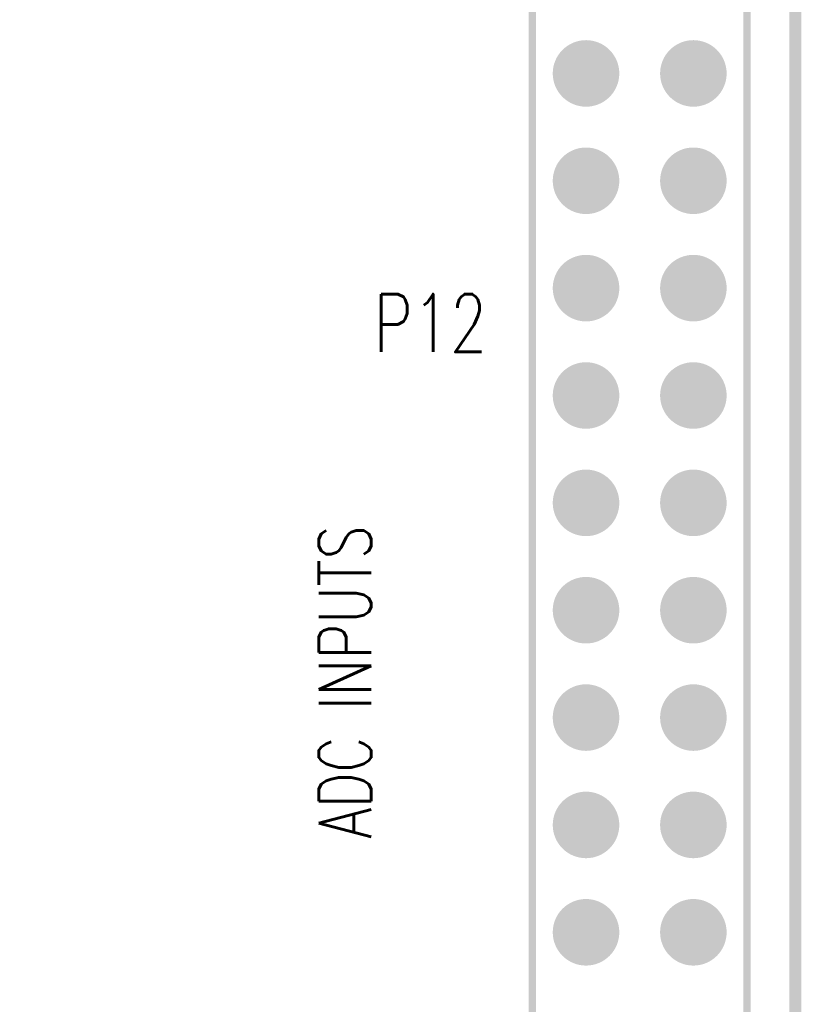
# Model space of a CAD drawing. Extents: x -3908 to 11948, y -2965 to 7442.
# Tile 24 of 42: x 4077 to 4806, y 1133 to 2050. Entities that reach past the tile are written whole.
import ezdxf
from ezdxf.enums import TextEntityAlignment as Align

# ---------------------------------------------------------------- set-up
doc = ezdxf.new("R2010")
doc.units = 0
doc.header["$MEASUREMENT"] = 0
doc.layers.get('0').update_dxf_attribs({"linetype": 'CONTINUOUS'})
for name, color, linetype in [('BOARD_OUTLINE_00', 7, 'CONTINUOUS'), ('PADS_TOP', 9, 'CONTINUOUS'), ('PADS_XR_27', 7, 'CONTINUOUS'), ('PART_NAME_01', 7, 'CONTINUOUS'), ('PART_TOP_2DLINE_01', 7, 'CONTINUOUS'), ('TEXT_26', 7, 'CONTINUOUS')]:
    doc.layers.add(name, color=color, linetype=linetype)
doc.styles.add('W7', font='simplex', dxfattribs={"width": 0.75})

# ---------------------------------------------------------------- blocks, each defined once
blk = doc.blocks.new('BOARD_167')
at = {"layer": 'BOARD_OUTLINE_00', "const_width": 11.11}
blk.add_lwpolyline([(0, 165), (0, 7495), (5000, 7495), (5000, 165)], close=True, dxfattribs=at)
blk = doc.blocks.new('PART_BODY_TOP_508')
at = {"layer": 'PART_TOP_2DLINE_01', "const_width": 7}
blk.add_lwpolyline([(-50, 50), (150, 50), (150, -1150), (-50, -1150)], close=True, dxfattribs=at)
blk = doc.blocks.new('PAD_123')
at = {"const_width": 18.5}
blk.add_lwpolyline([(0, -9.25, 1), (0, 9.25, 1)], format="xyb", close=True, dxfattribs=at)
blk = doc.blocks.new('PAD_25')
at = {"const_width": 31}
blk.add_lwpolyline([(0, -15.5, 1), (0, 15.5, 1)], format="xyb", close=True, dxfattribs=at)
blk = doc.blocks.new('STK_TOP_336')
at = {"layer": 'PADS_TOP'}
blk.add_blockref('PAD_25', (0, 0), dxfattribs=at)
at = {"layer": 'PADS_XR_27'}
blk.add_blockref('PAD_123', (0, 0), dxfattribs=at)
blk = doc.blocks.new('SYM_TOP_148')
for name, p in [('PART_BODY_TOP_508', (0, 0)), ('STK_TOP_336', (0, -100)), ('STK_TOP_336', (100, -100)), ('STK_TOP_336', (0, -200)), ('STK_TOP_336', (100, -200)), ('STK_TOP_336', (0, -300)), ('STK_TOP_336', (100, -300)), ('STK_TOP_336', (0, -400)), ('STK_TOP_336', (100, -400)), ('STK_TOP_336', (0, -500)), ('STK_TOP_336', (100, -500)), ('STK_TOP_336', (0, -600)), ('STK_TOP_336', (100, -600)), ('STK_TOP_336', (0, -700)), ('STK_TOP_336', (100, -700)), ('STK_TOP_336', (0, -800)), ('STK_TOP_336', (100, -800)), ('STK_TOP_336', (0, -900)), ('STK_TOP_336', (100, -900))]:
    blk.add_blockref(name, p)
blk = doc.blocks.new('PART_TOP_567')
blk.add_blockref('SYM_TOP_148', (0, 0))
at = {"layer": 'PART_NAME_01', "style": 'W7', "width": 0.75}
blk.add_text('P12', height=53.9, dxfattribs=at).set_placement((-145, -332.5), align=Align.MIDDLE_CENTER)

msp = doc.modelspace()

# ---------------------------------------------------------------- block references
for name, p in [('BOARD_167', (-200, -530)), ('PART_TOP_567', (4605, 2100))]:
    msp.add_blockref(name, p)

# ---------------------------------------------------------------- texts
at = {"layer": 'TEXT_26', "style": 'W7', "width": 0.75}
msp.add_text('ADC INPUTS', height=49, rotation=90, dxfattribs=at).set_placement((4405, 1287.5))

doc.saveas('drawing.dxf')
